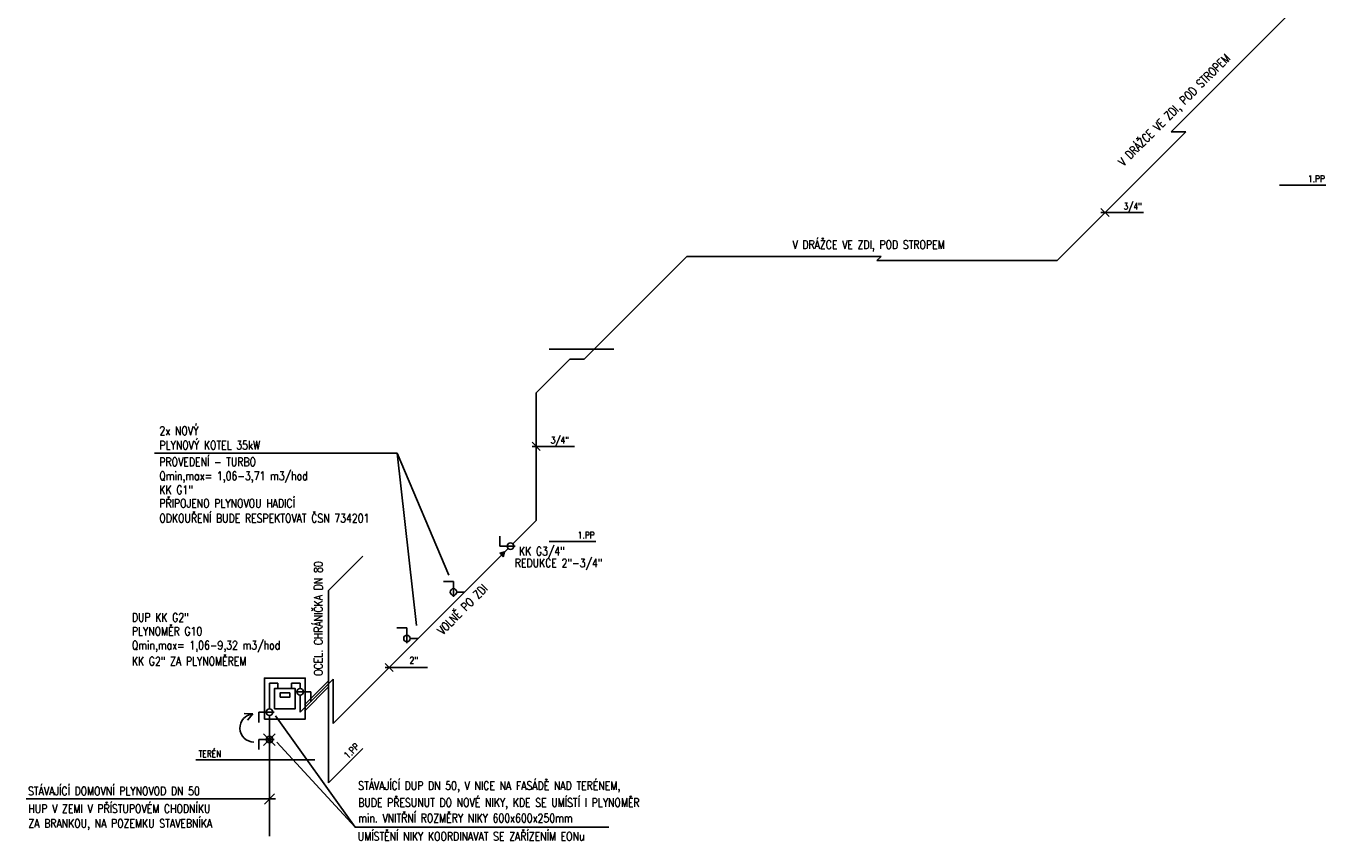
# Model space of a CAD drawing. Extents: x -388847 to -134749, y 81682 to 194994.
# Tile 22 of 23: x -156292 to -137220, y 153688 to 165653. Entities that reach past the tile are written whole.
import ezdxf

# ---------------------------------------------------------------- set-up
doc = ezdxf.new("R2010")
doc.units = 0
doc.header["$MEASUREMENT"] = 0
for name, color, linetype in [('ZT-ARMAT', 4, 'Continuous'), ('ZT-KAN', 3, 'Continuous'), ('ZT-KOTY', 2, 'Continuous'), ('ZT-PLYN', 40, 'PLYN'), ('ZT-TEXT', 2, 'Continuous')]:
    doc.layers.add(name, color=color, linetype=linetype)
doc.styles.add('C', font='simplexc', dxfattribs={"width": 0.8})
doc.linetypes.add('PLYN', pattern='A,5,-0.2,[1,ZT01-R14,S=0.2,R=0,X=0,Y=0],-0.6', length=5.8)

# ---------------------------------------------------------------- blocks, each defined once
blk = doc.blocks.new('KOHOUT')
at = {"layer": 'ZT-ARMAT', "color": 4}
for p, q in [((0, 155), (148, 155)), ((0, 155), (148, 155)), ((0, -69), (0, 155))]:
    blk.add_line(p, q, dxfattribs=at)
blk.add_circle((0, 0), 48.1, dxfattribs=at)
blk = doc.blocks.new('REDUKCE')
at = {"layer": 'ZT-KAN', "color": 2}
for p, q in [((0, 65), (-38, 0)), ((-38, 0), (38, 0)), ((38, 0), (0, 65))]:
    blk.add_line(p, q, dxfattribs=at)

msp = doc.modelspace()

# ---------------------------------------------------------------- hatches: boundary and pattern name
at = {"layer": 'ZT-PLYN', "linetype": 'Continuous'}
h = msp.add_hatch(color=2, dxfattribs=at)
h.paths.add_polyline_path([(-149289.5, 157867.4), (-149270, 157939.9), (-149316, 157894)])
h.paths.add_polyline_path([(-149316, 157894), (-149270, 157939.9), (-149326.7, 157924.7), (-149332.4, 157910.4)])
h.paths.add_polyline_path([(-149332.4, 157910.4), (-149326.7, 157924.7), (-149342.5, 157920.5)])

# ---------------------------------------------------------------- linework, layer by layer
at = {"color": 7, "linetype": 'PLYN', "ltscale": 100}
msp.add_line((-152720.1, 153774.7), (-152720.1, 155189.9), dxfattribs=at)
at = {"layer": 'ZT-KOTY', "ltscale": 300}
msp.add_line((-152720.1, 155189.9), (-152720.1, 155541.8), dxfattribs=at)
at = {"layer": 'ZT-PLYN', "color": 40, "linetype": 'PLYN', "ltscale": 300}
for p, q in [((-137656.1, 165935.4), (-139490.4, 164101.1)), ((-139278.2, 164101.1), (-141166.5, 162212.9)), ((-139490.4, 164101.1), (-139278.2, 164101.1)), ((-146596.5, 162272.7), (-148103, 160766.2)), ((-143748.2, 162272.7), (-146596.5, 162272.7)), ((-143808, 162212.9), (-143748.2, 162272.7)), ((-141166.5, 162212.9), (-143808, 162212.9)), ((-148806.6, 160273.3), (-148313.7, 160766.2)), ((-148103, 160766.2), (-148313.7, 160766.2)), ((-148806.6, 160273.3), (-148806.6, 158403.3)), ((-149150.9, 158059), (-148806.6, 158403.3)), ((-151783.1, 155426.9), (-149218.9, 157991)), ((-149856.9, 157353.1), (-149972.3, 157353.1)), ((-150539.2, 156670.7), (-150654.7, 156670.7)), ((-152270.1, 155589.9), (-151783.1, 156076.9))]:
    msp.add_line(p, q, dxfattribs=at)
at = {"layer": 'ZT-PLYN', "color": 8, "linetype": 'Continuous', "ltscale": 300}
for p, q in [((-137901, 163321.2), (-137220.4, 163321.2)), ((-148614.4, 160916.2), (-147667.3, 160916.2)), ((-148614.4, 158096.2), (-147933.7, 158096.2)), ((-151853.8, 157376.1), (-151350.5, 157879.4)), ((-151853.8, 157376.1), (-151853.8, 154556.1)), ((-151853.8, 154556.1), (-151350.5, 155059.4)), ((-152054.2, 154889.9), (-153798.8, 154889.9))]:
    msp.add_line(p, q, dxfattribs=at)
at = {"layer": 'ZT-PLYN', "color": 2, "linetype": 'Continuous'}
for p, q in [((-154407.5, 159387.6), (-150845.4, 159387.6)), ((-150564.6, 156860.2), (-150845.4, 159387.6)), ((-150845.4, 159387.6), (-150089.2, 157599.7)), ((-152963.9, 155564.7), (-153091.2, 155573.8)), ((-152963.9, 155564.7), (-153040.3, 155475.1)), ((-151462.4, 153904.6), (-152631.1, 155539.6)), ((-152613.3, 155151.6), (-151462.4, 153904.6)), ((-152629.4, 154319.2), (-156291.7, 154319.2)), ((-152795.1, 154244.2), (-152645.1, 154394.2)), ((-147743.8, 153904.6), (-151462.4, 153904.6))]:
    msp.add_line(p, q, dxfattribs=at)
at = {"layer": 'ZT-PLYN', "color": 40, "linetype": 'Continuous', "ltscale": 300}
for p, q in [((-152720.1, 155637.9), (-152720.1, 156014.9)), ((-152720.1, 156014.9), (-152595.1, 156014.9)), ((-152595.1, 156014.9), (-152595.1, 155939.9)), ((-152270.1, 156014.9), (-152395.1, 156014.9)), ((-152395.1, 156014.9), (-152395.1, 155939.9)), ((-152270.1, 155937.9), (-152270.1, 156014.9)), ((-151783.1, 156076.9), (-151783.1, 155426.9)), ((-152270.1, 155589.9), (-152270.1, 155841.8)), ((-152805.7, 155104.2), (-152634.4, 155275.5)), ((-152805.7, 155275.5), (-152634.4, 155104.2))]:
    msp.add_line(p, q, dxfattribs=at)
at = {"layer": 'ZT-PLYN', "color": 2, "linetype": 'Continuous', "ltscale": 300}
for p, q in [((-152207.3, 155697.6), (-151853.8, 156051.1)), ((-152207.3, 155607.6), (-151853.8, 155961.1))]:
    msp.add_line(p, q, dxfattribs=at)
at = {"layer": 'ZT-PLYN', "color": 40, "linetype": 'Continuous', "ltscale": 300}
msp.add_lwpolyline([(-152795.1, 155489.9), (-152195.1, 155489.9), (-152195.1, 156089.9), (-152795.1, 156089.9)], close=True, dxfattribs=at)
at = {"layer": 'ZT-PLYN', "color": 2, "linetype": 'Continuous'}
for points in [[(-152645.1, 155639.9), (-152345.1, 155639.9), (-152345.1, 155939.9), (-152645.1, 155939.9)], [(-152563.1, 155810.9), (-152422.1, 155810.9), (-152422.1, 155874.3), (-152563.1, 155874.3)]]:
    msp.add_lwpolyline(points, close=True, dxfattribs=at)
msp.add_arc((-152946.3, 155358.6), 206.8, 94.87367, 268.78688, dxfattribs=at)
at = {"layer": 'ZT-TEXT', "linetype": 'ByBlock'}
for p, q in [((-140401.8, 162857.5), (-140521.8, 162977.5)), ((-140521.8, 162917.5), (-139898.3, 162917.5)), ((-148746.6, 159428), (-148866.6, 159548)), ((-148866.6, 159488), (-148243.1, 159488)), ((-150903.4, 156186.6), (-151023.4, 156306.6)), ((-151023.4, 156246.6), (-150399.8, 156246.6))]:
    msp.add_line(p, q, dxfattribs=at)

# ---------------------------------------------------------------- block references
at = {"layer": 'ZT-PLYN', "color": 40, "linetype": 'PLYN', "ltscale": 300}
for p, rotation in [((-149184.9, 158025), 89.99999999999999), ((-152270.1, 155889.9), 270)]:
    msp.add_blockref('KOHOUT', p, dxfattribs=dict(at, rotation=rotation))
at = {"layer": 'ZT-PLYN', "color": 2, "linetype": 'Continuous', "rotation": 315}
msp.add_blockref('REDUKCE', (-149316, 157894), dxfattribs=at)
at = {"layer": 'ZT-PLYN', "color": 40, "linetype": 'PLYN', "ltscale": 300, "xscale": -1}
for p in [(-150020.4, 157353.1), (-150702.8, 156670.7)]:
    msp.add_blockref('KOHOUT', p, dxfattribs=at)
at = {"layer": 'ZT-PLYN', "color": 40, "linetype": 'PLYN', "ltscale": 300, "xscale": -1, "rotation": 90}
for p in [(-152720.1, 155589.9), (-152720.1, 155189.9)]:
    msp.add_blockref('KOHOUT', p, dxfattribs=at)

# ---------------------------------------------------------------- texts
at = {"layer": 'ZT-PLYN', "color": 2, "linetype": 'Continuous', "style": 'C', "width": 0.8}
for s, p in [('V DRÁŽCE VE ZDI, POD STROPEM', (-140194.8, 163588.8)), ('VOLNĚ PO ZDI', (-150181.9, 156717.3))]:
    msp.add_text(s, height=125, rotation=45, dxfattribs=at).set_placement(p)
at = {"layer": 'ZT-PLYN', "color": 8, "linetype": 'Continuous', "ltscale": 300, "style": 'C', "width": 0.8}
for s, p in [('1.PP', (-137484.3, 163361.6)), ('1.PP', (-148197.7, 158136.6)), ('TERÉN', (-153759.8, 154930.5))]:
    msp.add_text(s, height=100, dxfattribs=at).set_placement(p)
at = {"layer": 'ZT-PLYN', "color": 2, "linetype": 'Continuous', "style": 'C', "width": 0.8}
for s, p in [('V DRÁŽCE VE ZDI, POD STROPEM', (-145048.4, 162384.4)), ('2x NOVÝ', (-154333.6, 159655)), ('PLYNOVÝ KOTEL 35kW', (-154333.6, 159443.2)), ('PROVEDENÍ - TURBO', (-154335.5, 159198.6)), ('Qmin,max= 1,06-3,71 m3/hod', (-154335.5, 158993.5)), ('KK G1"', (-154335.5, 158789.4)), ('PŘIPOJENO PLYNOVOU HADICÍ', (-154335.5, 158590.6)), ('ODKOUŘENÍ BUDE RESPEKTOVAT ČSN 734201', (-154335.5, 158372.5)), ('KK G3/4"', (-149060.1, 157888.8)), ('REDUKCE 2"-3/4"', (-149120.8, 157716.9)), ('DUP KK G2"', (-154739, 156917.7)), ('PLYNOMĚR G10', (-154739, 156715)), ('Qmin,max= 1,06-9,32 m3/hod', (-154739, 156509.9)), ('KK G2" ZA PLYNOMĚREM', (-154739, 156276)), ('STÁVAJÍCÍ DOMOVNÍ PLYNOVOD DN 50', (-156261.3, 154372)), ('STÁVAJÍCÍ DUP DN 50, V NICE NA FASÁDĚ NAD TERÉNEM,', (-151418.2, 154452)), ('BUDE PŘESUNUT DO NOVÉ NIKY, KDE SE UMÍSTÍ I PLYNOMĚR', (-151418.2, 154203.4)), ('HUP V ZEMI V PŘÍSTUPOVÉM CHODNÍKU', (-156256.6, 154113.7)), ('min. VNITŘNÍ ROZMĚRY NIKY 600x600x250mm', (-151418.2, 153975.6)), ('ZA BRANKOU, NA POZEMKU STAVEBNÍKA', (-156256.6, 153897.9)), ('UMÍSTĚNÍ NIKY KOORDINAVAT SE ZAŘÍZENÍM EONu', (-151423.7, 153708.1))]:
    msp.add_text(s, height=125, dxfattribs=at).set_placement(p)
at = {"layer": 'ZT-PLYN', "color": 2, "linetype": 'Continuous', "ltscale": 300, "style": 'C', "width": 0.8}
msp.add_text('OCEL. CHRÁNIČKA DN 80', height=125, rotation=90, dxfattribs=at).set_placement((-151940.8, 156123.8))
at = {"layer": 'ZT-PLYN', "color": 8, "linetype": 'Continuous', "ltscale": 300, "style": 'C', "width": 0.8}
msp.add_text('1.PP', height=100, rotation=45, dxfattribs=at).set_placement((-151565.8, 154901.4))
at = {"layer": 'ZT-TEXT', "style": 'C', "width": 0.8}
for s, p in [('3/4"', (-140190.5, 162959.8)), ('3/4"', (-148594.3, 159530.2)), ('2"', (-150664.4, 156302.5))]:
    msp.add_text(s, height=100, dxfattribs=at).set_placement(p)

doc.saveas('drawing.dxf')
